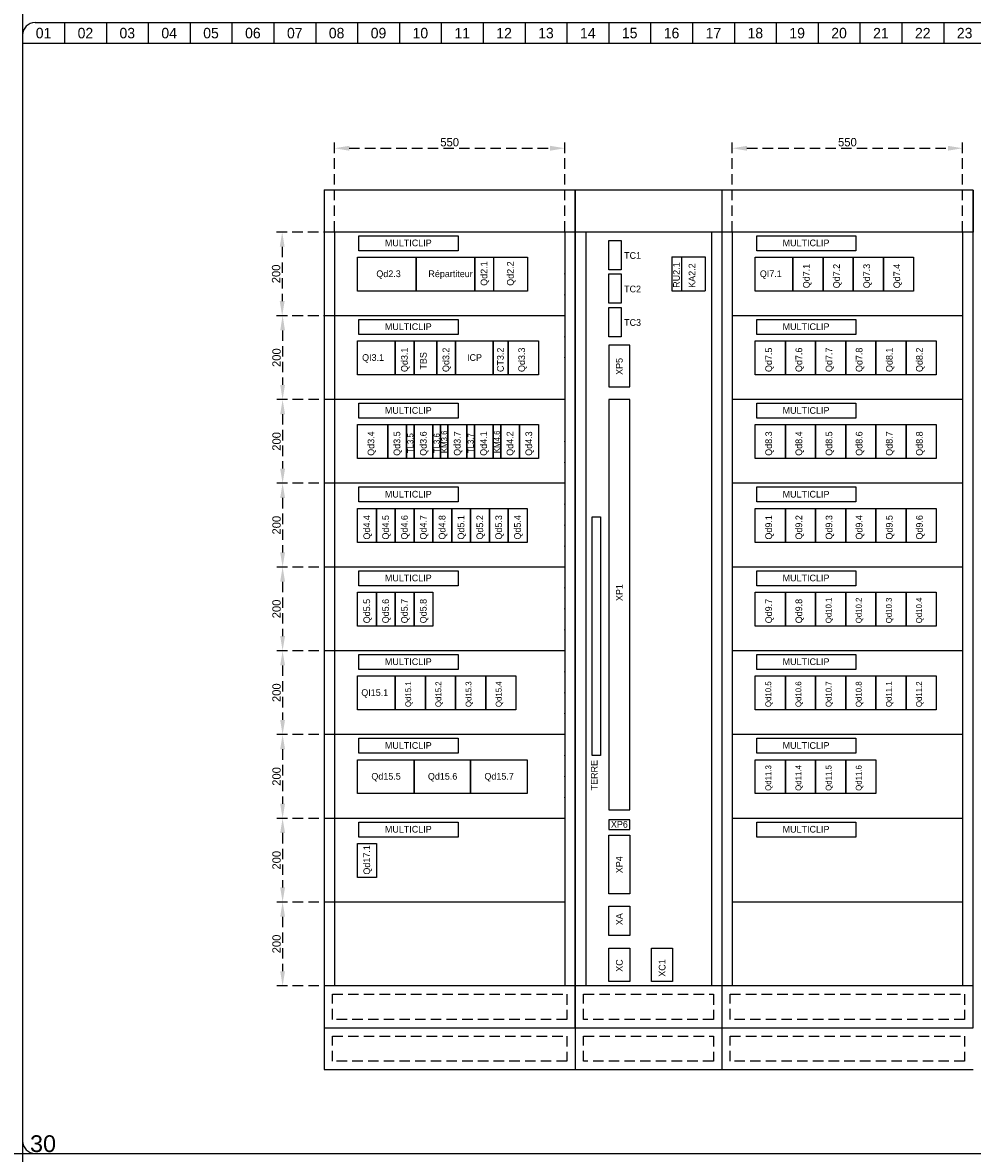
# Model space of a CAD drawing. Header units: millimetres. Extents: x 0 to 4898, y -1200 to 270.
# Tile 1 of 34: x 0 to 227, y -1200 to -930. Entities that reach past the tile are written whole.
import ezdxf
from ezdxf.enums import TextEntityAlignment as Align

# ---------------------------------------------------------------- set-up
doc = ezdxf.new("R2010")
doc.units = ezdxf.units.MM
doc.header["$LTSCALE"] = 25
doc.linetypes.add('CONTINU', pattern=[0])
doc.linetypes.add('DISCONTINU', pattern=[0.15, 0.1, -0.05])
doc.layers.get('Defpoints').update_dxf_attribs({"linetype": 'CONTINUOUS'})
for name, color, linetype in [('TEXTE', 92, 'CONTINU'), ('TRAIFIN', 1, 'CONTINU'), ('TRAIGROS', 40, 'CONTINU')]:
    doc.layers.add(name, color=color, linetype=linetype)
doc.styles.add('ROMANC', font='romanc')
doc.styles.add('T1', font='arial.ttf')
doc.dimstyles.get("Standard").update_dxf_attribs({"dimtxt": 0.18, "dimasz": 0.18, "dimexe": 0.18, "dimexo": 0.0625, "dimgap": 0.09, "dimtad": 0, "dimtih": 1, "dimtoh": 1, "dimdec": 4, "dimzin": 0, "dimdsep": 46, "dimtxsty": 'Standard', "dimcen": 0.09, "dimadec": 0, "dimazin": 0, "dimtfac": 1, "dimtdec": 4, "dimtofl": 0, "dimtmove": 0, "dimatfit": 3, "dimfxl": 1, "dimtolj": 1, "dimtzin": 0, "dimarcsym": 0})

# ---------------------------------------------------------------- blocks, each defined once
blk = doc.blocks.new('FDP-DIV-CHU')
at = {"layer": 'TRAIFIN', "color": 7}
for p, q in [((10, 270), (10, 265)), ((20, 270), (20, 265)), ((30, 270), (30, 265)), ((40, 270), (40, 265)), ((50, 270), (50, 265)), ((60, 270), (60, 265)), ((70, 270), (70, 265)), ((80, 270), (80, 265)), ((90, 270), (90, 265)), ((100, 270), (100, 265)), ((110, 270), (110, 265)), ((120, 270), (120, 265)), ((130, 270), (130, 265)), ((140, 270), (140, 265)), ((150, 270), (150, 265)), ((160, 270), (160, 265)), ((170, 270), (170, 265)), ((180, 270), (180, 265)), ((190, 270), (190, 265)), ((200, 270), (200, 265)), ((210, 270), (210, 265)), ((220, 270), (220, 265))]:
    blk.add_line(p, q, dxfattribs=at)
at = {"layer": 'TRAIGROS', "color": 7}
for p, q in [((3, 270), (394.5, 270)), ((0, 267), (0, 265)), ((397.5, 265), (0, 265)), ((397.5, 265), (0, 265)), ((0, 265), (0, 3)), ((3, 0), (394.5, 0))]:
    blk.add_line(p, q, dxfattribs=at)
for centre, start, end in [((3, 267), 90, 180), ((3, 3), 180, 270)]:
    blk.add_arc(centre, 3, start, end, dxfattribs=at)
at = {"layer": 'TEXTE', "color": 7}
for s, p in [('01', (5, 267.5)), ('02', (15, 267.5)), ('03', (25, 267.5)), ('04', (35, 267.5)), ('05', (45, 267.5)), ('06', (55, 267.5)), ('07', (65, 267.5)), ('08', (75, 267.5)), ('09', (85, 267.5)), ('10', (95, 267.5)), ('11', (105, 267.5)), ('12', (115, 267.5)), ('13', (125, 267.5)), ('14', (135, 267.5)), ('15', (145, 267.5)), ('16', (155, 267.5)), ('17', (165, 267.5)), ('18', (175, 267.5)), ('19', (185, 267.5)), ('20', (195, 267.5)), ('21', (205, 267.5)), ('22', (215, 267.5)), ('23', (225, 267.5))]:
    blk.add_text(s, height=2.5, dxfattribs=at).set_placement(p, align=Align.MIDDLE)
at = {"layer": 'TEXTE', "style": 'ROMANC'}
for tag, height, p in [('FOLIO_SUIVANT', 2, (395.9, 259.04)), ('INDICE', 2, (395.79, 245.35)), ('FOLIO', 2, (395.79, 231.76)), ('NUMERO', 5, (395.79, 206.79))]:
    blk.add_attdef(tag, text='', height=height, rotation=90, dxfattribs=at).set_placement(p, align=Align.CENTER)
blk.add_attdef('INTITULE_DU_PLAN', text='', height=2, rotation=90, dxfattribs=at).set_placement((385, 220), align=Align.MIDDLE)
for tag, p in [('DESSINATEUR', (386.53, 97.95)), ('DATE', (386.51, 72.76))]:
    blk.add_attdef(tag, p, '', height=2, rotation=90, dxfattribs=at)
blk = doc.blocks.new('*D96')
at = {"layer": 'Defpoints', "color": 0, "linetype": 'DISCONTINU', "transparency": 16777216}
for p in [(74.5, -980), (62, -1000), (74.5, -1000)]:
    blk.add_point(p, dxfattribs=at)
at = {"layer": 'TEXTE', "color": 7, "linetype": 'DISCONTINU', "lineweight": -2, "transparency": 16777216}
for p, q in [((74.4, -980), (60.2, -980)), ((62, -983.5), (62, -996.5)), ((74.4, -1000), (60.2, -1000))]:
    blk.add_line(p, q, dxfattribs=at)
at = {"layer": 'TEXTE', "color": 7, "linetype": 'DISCONTINU', "transparency": 16777216}
for points in [[(61.42, -983.5), (62.58, -983.5), (62, -980)], [(61.42, -996.5), (62.58, -996.5), (62, -1000)]]:
    blk.add_solid(points, dxfattribs=at)
at = {"layer": 'TEXTE', "linetype": 'DISCONTINU', "transparency": 16777216, "insert": (60.56, -990), "char_height": 2, "attachment_point": 5, "rotation": 90}
blk.add_mtext('\\A1;200', dxfattribs=at)
blk = doc.blocks.new('*D97')
at = {"layer": 'Defpoints', "color": 0, "linetype": 'DISCONTINU', "transparency": 16777216}
for p in [(74.6, -1000), (62.1, -1020), (74.6, -1020)]:
    blk.add_point(p, dxfattribs=at)
at = {"layer": 'TEXTE', "color": 7, "linetype": 'DISCONTINU', "lineweight": -2, "transparency": 16777216}
for p, q in [((74.5, -1000), (60.3, -1000)), ((62.1, -1003.5), (62.1, -1016.5)), ((74.5, -1020), (60.3, -1020))]:
    blk.add_line(p, q, dxfattribs=at)
at = {"layer": 'TEXTE', "color": 7, "linetype": 'DISCONTINU', "transparency": 16777216}
for points in [[(61.52, -1003.5), (62.68, -1003.5), (62.1, -1000)], [(61.52, -1016.5), (62.68, -1016.5), (62.1, -1020)]]:
    blk.add_solid(points, dxfattribs=at)
at = {"layer": 'TEXTE', "linetype": 'DISCONTINU', "transparency": 16777216, "insert": (60.66, -1010), "char_height": 2, "attachment_point": 5, "rotation": 90}
blk.add_mtext('\\A1;200', dxfattribs=at)
blk = doc.blocks.new('*D98')
at = {"layer": 'Defpoints', "color": 0, "linetype": 'DISCONTINU', "transparency": 16777216}
for p in [(74.6, -1020), (62.1, -1040), (74.6, -1040)]:
    blk.add_point(p, dxfattribs=at)
at = {"layer": 'TEXTE', "color": 7, "linetype": 'DISCONTINU', "lineweight": -2, "transparency": 16777216}
for p, q in [((74.5, -1020), (60.3, -1020)), ((62.1, -1023.5), (62.1, -1036.5)), ((74.5, -1040), (60.3, -1040))]:
    blk.add_line(p, q, dxfattribs=at)
at = {"layer": 'TEXTE', "color": 7, "linetype": 'DISCONTINU', "transparency": 16777216}
for points in [[(61.52, -1023.5), (62.68, -1023.5), (62.1, -1020)], [(61.52, -1036.5), (62.68, -1036.5), (62.1, -1040)]]:
    blk.add_solid(points, dxfattribs=at)
at = {"layer": 'TEXTE', "linetype": 'DISCONTINU', "transparency": 16777216, "insert": (60.66, -1030), "char_height": 2, "attachment_point": 5, "rotation": 90}
blk.add_mtext('\\A1;200', dxfattribs=at)
blk = doc.blocks.new('*D99')
at = {"layer": 'Defpoints', "color": 0, "linetype": 'DISCONTINU', "transparency": 16777216}
for p in [(74.6, -1040), (62.1, -1060), (74.6, -1060)]:
    blk.add_point(p, dxfattribs=at)
at = {"layer": 'TEXTE', "color": 7, "linetype": 'DISCONTINU', "lineweight": -2, "transparency": 16777216}
for p, q in [((74.5, -1040), (60.3, -1040)), ((62.1, -1043.5), (62.1, -1056.5)), ((74.5, -1060), (60.3, -1060))]:
    blk.add_line(p, q, dxfattribs=at)
at = {"layer": 'TEXTE', "color": 7, "linetype": 'DISCONTINU', "transparency": 16777216}
for points in [[(61.52, -1043.5), (62.68, -1043.5), (62.1, -1040)], [(61.52, -1056.5), (62.68, -1056.5), (62.1, -1060)]]:
    blk.add_solid(points, dxfattribs=at)
at = {"layer": 'TEXTE', "linetype": 'DISCONTINU', "transparency": 16777216, "insert": (60.66, -1050), "char_height": 2, "attachment_point": 5, "rotation": 90}
blk.add_mtext('\\A1;200', dxfattribs=at)
blk = doc.blocks.new('*D100')
at = {"layer": 'Defpoints', "color": 0, "linetype": 'DISCONTINU', "transparency": 16777216}
for p in [(74.6, -1060), (62.1, -1080), (74.6, -1080)]:
    blk.add_point(p, dxfattribs=at)
at = {"layer": 'TEXTE', "color": 7, "linetype": 'DISCONTINU', "lineweight": -2, "transparency": 16777216}
for p, q in [((74.5, -1060), (60.3, -1060)), ((62.1, -1063.5), (62.1, -1076.5)), ((74.5, -1080), (60.3, -1080))]:
    blk.add_line(p, q, dxfattribs=at)
at = {"layer": 'TEXTE', "color": 7, "linetype": 'DISCONTINU', "transparency": 16777216}
for points in [[(61.52, -1063.5), (62.68, -1063.5), (62.1, -1060)], [(61.52, -1076.5), (62.68, -1076.5), (62.1, -1080)]]:
    blk.add_solid(points, dxfattribs=at)
at = {"layer": 'TEXTE', "linetype": 'DISCONTINU', "transparency": 16777216, "insert": (60.66, -1070), "char_height": 2, "attachment_point": 5, "rotation": 90}
blk.add_mtext('\\A1;200', dxfattribs=at)
blk = doc.blocks.new('*D101')
at = {"layer": 'Defpoints', "color": 0, "linetype": 'DISCONTINU', "transparency": 16777216}
for p in [(74.6, -1080), (62.1, -1100), (74.6, -1100)]:
    blk.add_point(p, dxfattribs=at)
at = {"layer": 'TEXTE', "color": 7, "linetype": 'DISCONTINU', "lineweight": -2, "transparency": 16777216}
for p, q in [((74.5, -1080), (60.3, -1080)), ((62.1, -1083.5), (62.1, -1096.5)), ((74.5, -1100), (60.3, -1100))]:
    blk.add_line(p, q, dxfattribs=at)
at = {"layer": 'TEXTE', "color": 7, "linetype": 'DISCONTINU', "transparency": 16777216}
for points in [[(61.52, -1083.5), (62.68, -1083.5), (62.1, -1080)], [(61.52, -1096.5), (62.68, -1096.5), (62.1, -1100)]]:
    blk.add_solid(points, dxfattribs=at)
at = {"layer": 'TEXTE', "linetype": 'DISCONTINU', "transparency": 16777216, "insert": (60.66, -1090), "char_height": 2, "attachment_point": 5, "rotation": 90}
blk.add_mtext('\\A1;200', dxfattribs=at)
blk = doc.blocks.new('*D102')
at = {"layer": 'Defpoints', "color": 0, "linetype": 'DISCONTINU', "transparency": 16777216}
for p in [(74.6, -1100), (62.1, -1120), (74.6, -1120)]:
    blk.add_point(p, dxfattribs=at)
at = {"layer": 'TEXTE', "color": 7, "linetype": 'DISCONTINU', "lineweight": -2, "transparency": 16777216}
for p, q in [((74.5, -1100), (60.3, -1100)), ((62.1, -1103.5), (62.1, -1116.5)), ((74.5, -1120), (60.3, -1120))]:
    blk.add_line(p, q, dxfattribs=at)
at = {"layer": 'TEXTE', "color": 7, "linetype": 'DISCONTINU', "transparency": 16777216}
for points in [[(61.52, -1103.5), (62.68, -1103.5), (62.1, -1100)], [(61.52, -1116.5), (62.68, -1116.5), (62.1, -1120)]]:
    blk.add_solid(points, dxfattribs=at)
at = {"layer": 'TEXTE', "linetype": 'DISCONTINU', "transparency": 16777216, "insert": (60.66, -1110), "char_height": 2, "attachment_point": 5, "rotation": 90}
blk.add_mtext('\\A1;200', dxfattribs=at)
blk = doc.blocks.new('*D103')
at = {"layer": 'Defpoints', "color": 0, "linetype": 'DISCONTINU', "transparency": 16777216}
for p in [(74.6, -1120), (62.1, -1140), (74.6, -1140)]:
    blk.add_point(p, dxfattribs=at)
at = {"layer": 'TEXTE', "color": 7, "linetype": 'DISCONTINU', "lineweight": -2, "transparency": 16777216}
for p, q in [((74.5, -1120), (60.3, -1120)), ((62.1, -1123.5), (62.1, -1136.5)), ((74.5, -1140), (60.3, -1140))]:
    blk.add_line(p, q, dxfattribs=at)
at = {"layer": 'TEXTE', "color": 7, "linetype": 'DISCONTINU', "transparency": 16777216}
for points in [[(61.52, -1123.5), (62.68, -1123.5), (62.1, -1120)], [(61.52, -1136.5), (62.68, -1136.5), (62.1, -1140)]]:
    blk.add_solid(points, dxfattribs=at)
at = {"layer": 'TEXTE', "linetype": 'DISCONTINU', "transparency": 16777216, "insert": (60.66, -1130), "char_height": 2, "attachment_point": 5, "rotation": 90}
blk.add_mtext('\\A1;200', dxfattribs=at)
blk = doc.blocks.new('*D104')
at = {"layer": 'Defpoints', "color": 0, "linetype": 'DISCONTINU', "transparency": 16777216}
for p in [(74.6, -1140), (62.1, -1160), (74.6, -1160)]:
    blk.add_point(p, dxfattribs=at)
at = {"layer": 'TEXTE', "color": 7, "linetype": 'DISCONTINU', "lineweight": -2, "transparency": 16777216}
for p, q in [((74.5, -1140), (60.3, -1140)), ((62.1, -1143.5), (62.1, -1156.5)), ((74.5, -1160), (60.3, -1160))]:
    blk.add_line(p, q, dxfattribs=at)
at = {"layer": 'TEXTE', "color": 7, "linetype": 'DISCONTINU', "transparency": 16777216}
for points in [[(61.52, -1143.5), (62.68, -1143.5), (62.1, -1140)], [(61.52, -1156.5), (62.68, -1156.5), (62.1, -1160)]]:
    blk.add_solid(points, dxfattribs=at)
at = {"layer": 'TEXTE', "linetype": 'DISCONTINU', "transparency": 16777216, "insert": (60.66, -1150), "char_height": 2, "attachment_point": 5, "rotation": 90}
blk.add_mtext('\\A1;200', dxfattribs=at)
blk = doc.blocks.new('*D105')
at = {"layer": 'Defpoints', "color": 0, "linetype": 'DISCONTINU', "transparency": 16777216}
for p in [(224.5, -960), (169.5, -980), (224.5, -980)]:
    blk.add_point(p, dxfattribs=at)
at = {"layer": 'TEXTE', "color": 7, "linetype": 'DISCONTINU', "lineweight": -2, "transparency": 16777216}
for p, q in [((169.5, -979.9), (169.5, -958.2)), ((224.5, -979.9), (224.5, -958.2)), ((173, -960), (221, -960))]:
    blk.add_line(p, q, dxfattribs=at)
at = {"layer": 'TEXTE', "color": 7, "linetype": 'DISCONTINU', "transparency": 16777216}
for points in [[(173, -959.42), (173, -960.58), (169.5, -960)], [(221, -959.42), (221, -960.58), (224.5, -960)]]:
    blk.add_solid(points, dxfattribs=at)
at = {"layer": 'TEXTE', "linetype": 'DISCONTINU', "transparency": 16777216, "insert": (197, -958.56), "char_height": 2, "attachment_point": 5}
blk.add_mtext('\\A1;550', dxfattribs=at)
blk = doc.blocks.new('*D107')
at = {"layer": 'Defpoints', "color": 0, "linetype": 'DISCONTINU', "transparency": 16777216}
for p in [(129.5, -960), (74.5, -980), (129.5, -980)]:
    blk.add_point(p, dxfattribs=at)
at = {"layer": 'TEXTE', "color": 7, "linetype": 'DISCONTINU', "lineweight": -2, "transparency": 16777216}
for p, q in [((74.5, -979.9), (74.5, -958.2)), ((129.5, -979.9), (129.5, -958.2)), ((78, -960), (126, -960))]:
    blk.add_line(p, q, dxfattribs=at)
at = {"layer": 'TEXTE', "color": 7, "linetype": 'DISCONTINU', "transparency": 16777216}
for points in [[(78, -959.42), (78, -960.58), (74.5, -960)], [(126, -959.42), (126, -960.58), (129.5, -960)]]:
    blk.add_solid(points, dxfattribs=at)
at = {"layer": 'TEXTE', "linetype": 'DISCONTINU', "transparency": 16777216, "insert": (102, -958.56), "char_height": 2, "attachment_point": 5}
blk.add_mtext('\\A1;550', dxfattribs=at)

msp = doc.modelspace()

# ---------------------------------------------------------------- linework, layer by layer
at = {"layer": 'Defpoints', "ltscale": 0.25}
for p, direction in [((0, 0), (0, -1)), ((0, -1200), (1, 0))]:
    msp.add_xline(p, direction, dxfattribs=at)
at = {"layer": 'TRAIFIN'}
for p, q in [((132, -970), (72, -970)), ((132, -1170), (132, -970)), ((155.1, -985.95), (155.1, -994.05)), ((72, -1170), (132, -1170)), ((72, -1170), (72, -1180)), ((132, -1170), (132, -1180)), ((167, -1170), (167, -1180)), ((72, -1180), (132, -1180)), ((132, -1180), (167, -1180)), ((167, -1180), (227, -1180))]:
    msp.add_line(p, q, dxfattribs=at)
for points in [[(72, -969.9), (72, -1170)], [(132, -970), (132, -980), (72, -980)], [(227, -970), (227, -980), (132, -980)], [(227, -1170), (227, -970), (132, -970), (132, -1170), (227, -1170)], [(167, -970), (167, -1170)], [(74.5, -980), (74.5, -1160)], [(129.5, -980), (129.5, -1160)], [(134.5, -980), (134.5, -1160)], [(164.5, -980), (164.5, -1160)], [(169.5, -980), (169.5, -1160)], [(224.5, -980), (224.5, -1160)], [(80, -986), (94, -986), (94, -994.1), (80, -994.1), (80, -986)], [(94, -986), (108, -986), (108, -994.1), (94, -994.1), (94, -986)], [(108, -986), (112.5, -986), (112.5, -994.1), (108, -994.1), (108, -986)], [(112.5, -986), (120.6, -986), (120.6, -994.1), (112.5, -994.1)], [(155.1, -985.95), (157.35, -985.95), (157.35, -994.05)], [(157.35, -985.95), (163.05, -985.95), (163.05, -994.05)], [(175, -986), (184, -986), (184, -994.1), (175, -994.1), (175, -986)], [(184, -986), (191.2, -986), (191.2, -994.1), (184, -994.1), (184, -986)], [(191.2, -986), (198.4, -986), (198.4, -994.1), (191.2, -994.1), (191.2, -986)], [(198.4, -986), (205.6, -986), (205.6, -994.1), (198.4, -994.1), (198.4, -986)], [(205.6, -986), (212.8, -986), (212.8, -994.1), (205.6, -994.1), (205.6, -986)], [(74.5, -990), (74.5, -1015)], [(169.5, -990), (169.5, -1015)], [(155.1, -994.05), (163.05, -994.05)], [(129.5, -1000), (74.5, -1000)], [(224.5, -1000), (169.5, -1000)], [(80, -1006), (89, -1006), (89, -1014.1), (80, -1014.1), (80, -1006)], [(89, -1006), (93.5, -1006), (93.5, -1014.1), (89, -1014.1), (89, -1006)], [(93.5, -1006), (98.9, -1006), (98.9, -1014.1), (93.5, -1014.1), (93.5, -1006)], [(98.9, -1006), (103.4, -1006), (103.4, -1014.1), (98.9, -1014.1), (98.9, -1006)], [(103.4, -1006), (112.4, -1006), (112.4, -1014.1), (103.4, -1014.1), (103.4, -1006)], [(112.4, -1006), (116, -1006), (116, -1014.1), (112.4, -1014.1), (112.4, -1006)], [(116, -1006), (123.2, -1006), (123.2, -1014.1), (116, -1014.1), (116, -1006)], [(175, -1006), (182.2, -1006), (182.2, -1014.1), (175, -1014.1), (175, -1006)], [(182.2, -1006), (189.4, -1006), (189.4, -1014.1), (182.2, -1014.1), (182.2, -1006)], [(189.4, -1006), (196.6, -1006), (196.6, -1014.1), (189.4, -1014.1), (189.4, -1006)], [(196.6, -1006), (203.8, -1006), (203.8, -1014.1), (196.6, -1014.1), (196.6, -1006)], [(203.8, -1006), (211, -1006), (211, -1014.1), (203.8, -1014.1), (203.8, -1006)], [(211, -1006), (218.2, -1006), (218.2, -1014.1), (211, -1014.1), (211, -1006)], [(129.5, -1020), (74.5, -1020)], [(224.5, -1020), (169.5, -1020)], [(80, -1026), (87.2, -1026), (87.2, -1034.1), (80, -1034.1), (80, -1026)], [(87.2, -1026), (91.7, -1026), (91.7, -1034.1), (87.2, -1034.1), (87.2, -1026)], [(93.5, -1026), (98, -1026), (98, -1034.1), (93.5, -1034.1), (93.5, -1026)], [(101.6, -1026), (106.1, -1026), (106.1, -1034.1), (101.6, -1034.1), (101.6, -1026)], [(107.9, -1026), (112.4, -1026), (112.4, -1034.1), (107.9, -1034.1), (107.9, -1026)], [(114.2, -1026), (118.7, -1026), (118.7, -1034.1), (114.2, -1034.1), (114.2, -1026)], [(118.7, -1026), (123.2, -1026), (123.2, -1034.1), (118.7, -1034.1), (118.7, -1026)], [(175, -1026), (182.2, -1026), (182.2, -1034.1), (175, -1034.1), (175, -1026)], [(182.2, -1026), (189.4, -1026), (189.4, -1034.1), (182.2, -1034.1), (182.2, -1026)], [(189.4, -1026), (196.6, -1026), (196.6, -1034.1), (189.4, -1034.1), (189.4, -1026)], [(196.6, -1026), (203.8, -1026), (203.8, -1034.1), (196.6, -1034.1), (196.6, -1026)], [(203.8, -1026), (211, -1026), (211, -1034.1), (203.8, -1034.1), (203.8, -1026)], [(211, -1026), (218.2, -1026), (218.2, -1034.1), (211, -1034.1), (211, -1026)], [(129.5, -1040), (74.5, -1040)], [(224.5, -1040), (169.5, -1040)], [(80, -1046), (84.5, -1046), (84.5, -1054.1), (80, -1054.1), (80, -1046)], [(84.5, -1046), (89, -1046), (89, -1054.1), (84.5, -1054.1), (84.5, -1046)], [(89, -1046), (93.5, -1046), (93.5, -1054.1), (89, -1054.1), (89, -1046)], [(93.5, -1046), (98, -1046), (98, -1054.1), (93.5, -1054.1), (93.5, -1046)], [(98, -1046), (102.5, -1046), (102.5, -1054.1), (98, -1054.1), (98, -1046)], [(102.5, -1046), (107, -1046), (107, -1054.1), (102.5, -1054.1), (102.5, -1046)], [(107, -1046), (111.5, -1046), (111.5, -1054.1), (107, -1054.1), (107, -1046)], [(111.5, -1046), (116, -1046), (116, -1054.1), (111.5, -1054.1), (111.5, -1046)], [(116, -1046), (120.5, -1046), (120.5, -1054.1), (116, -1054.1), (116, -1046)], [(175, -1046), (182.2, -1046), (182.2, -1054.1), (175, -1054.1), (175, -1046)], [(182.2, -1046), (189.4, -1046), (189.4, -1054.1), (182.2, -1054.1), (182.2, -1046)], [(189.4, -1046), (196.6, -1046), (196.6, -1054.1), (189.4, -1054.1), (189.4, -1046)], [(196.6, -1046), (203.8, -1046), (203.8, -1054.1), (196.6, -1054.1), (196.6, -1046)], [(203.8, -1046), (211, -1046), (211, -1054.1), (203.8, -1054.1), (203.8, -1046)], [(211, -1046), (218.2, -1046), (218.2, -1054.1), (211, -1054.1), (211, -1046)], [(74.5, -1050), (74.5, -1070)], [(169.5, -1050), (169.5, -1070)], [(129.5, -1060), (74.5, -1060)], [(224.5, -1060), (169.5, -1060)], [(80, -1066), (84.5, -1066), (84.5, -1074.1), (80, -1074.1), (80, -1066)], [(84.5, -1066), (89, -1066), (89, -1074.1), (84.5, -1074.1), (84.5, -1066)], [(89, -1066), (93.5, -1066), (93.5, -1074.1), (89, -1074.1), (89, -1066)], [(93.5, -1066), (98, -1066), (98, -1074.1), (93.5, -1074.1), (93.5, -1066)], [(175, -1066), (182.2, -1066), (182.2, -1074.1), (175, -1074.1), (175, -1066)], [(182.2, -1066), (189.4, -1066), (189.4, -1074.1), (182.2, -1074.1), (182.2, -1066)], [(189.4, -1066), (196.6, -1066), (196.6, -1074.1), (189.4, -1074.1), (189.4, -1066)], [(196.6, -1066), (203.8, -1066), (203.8, -1074.1), (196.6, -1074.1), (196.6, -1066)], [(203.8, -1066), (211, -1066), (211, -1074.1), (203.8, -1074.1), (203.8, -1066)], [(211, -1066), (218.2, -1066), (218.2, -1074.1), (211, -1074.1), (211, -1066)], [(74.5, -1070), (74.5, -1085)], [(169.5, -1070), (169.5, -1085)], [(129.5, -1075), (129.5, -1095)], [(129.5, -1080), (74.5, -1080)], [(224.5, -1080), (169.5, -1080)], [(80, -1086), (89, -1086), (89, -1094.1), (80, -1094.1), (80, -1086)], [(89, -1086), (96.2, -1086), (96.2, -1094.1), (89, -1094.1), (89, -1086)], [(96.2, -1086), (103.4, -1086), (103.4, -1094.1), (96.2, -1094.1), (96.2, -1086)], [(103.4, -1086), (110.6, -1086), (110.6, -1094.1), (103.4, -1094.1), (103.4, -1086)], [(110.6, -1086), (117.8, -1086), (117.8, -1094.1), (110.6, -1094.1), (110.6, -1086)], [(175, -1086), (182.2, -1086), (182.2, -1094.1), (175, -1094.1), (175, -1086)], [(182.2, -1086), (189.4, -1086), (189.4, -1094.1), (182.2, -1094.1), (182.2, -1086)], [(189.4, -1086), (196.6, -1086), (196.6, -1094.1), (189.4, -1094.1), (189.4, -1086)], [(196.6, -1086), (203.8, -1086), (203.8, -1094.1), (196.6, -1094.1), (196.6, -1086)], [(203.8, -1086), (211, -1086), (211, -1094.1), (203.8, -1094.1), (203.8, -1086)], [(211, -1086), (218.2, -1086), (218.2, -1094.1), (211, -1094.1), (211, -1086)], [(129.5, -1100), (74.5, -1100)], [(224.5, -1100), (169.5, -1100)], [(80, -1106), (93.5, -1106), (93.5, -1114.1), (80, -1114.1), (80, -1106)], [(93.5, -1106), (107, -1106), (107, -1114.1), (93.5, -1114.1), (93.5, -1106)], [(107, -1106), (120.5, -1106), (120.5, -1114.1), (107, -1114.1), (107, -1106)], [(175, -1106), (182.2, -1106), (182.2, -1114.1), (175, -1114.1), (175, -1106)], [(182.2, -1106), (189.4, -1106), (189.4, -1114.1), (182.2, -1114.1), (182.2, -1106)], [(189.4, -1106), (196.6, -1106), (196.6, -1114.1), (189.4, -1114.1), (189.4, -1106)], [(196.6, -1106), (203.8, -1106), (203.8, -1114.1), (196.6, -1114.1), (196.6, -1106)], [(129.5, -1120), (74.5, -1120)], [(224.5, -1120), (169.5, -1120)], [(74.5, -1125), (74.5, -1140)], [(169.5, -1125), (169.5, -1140)], [(80, -1126), (84.5, -1126), (84.5, -1134.1), (80, -1134.1), (80, -1126)], [(129.5, -1140), (74.5, -1140)], [(224.5, -1140), (169.5, -1140)], [(132, -1170), (132, -1160), (72, -1160)], [(227, -1170), (227, -1160), (132, -1160)]]:
    msp.add_lwpolyline(points, dxfattribs=at)
for points in [[(80.33, -980.88), (104, -980.88), (104, -984.46), (80.33, -984.46), (80.33, -980.88)], [(140, -982), (143, -982), (143, -989), (140, -989)], [(175.33, -980.88), (199, -980.88), (199, -984.46), (175.33, -984.46), (175.33, -980.88)], [(140, -990), (143, -990), (143, -997), (140, -997)], [(140, -998), (143, -998), (143, -1005), (140, -1005)], [(80.33, -1000.88), (104, -1000.88), (104, -1004.46), (80.33, -1004.46), (80.33, -1000.88)], [(175.33, -1000.88), (199, -1000.88), (199, -1004.46), (175.33, -1004.46), (175.33, -1000.88)], [(140, -1017), (145, -1017), (145, -1007), (140, -1007)], [(140, -1118), (145, -1118), (145, -1020), (140, -1020)], [(80.33, -1020.88), (104, -1020.88), (104, -1024.46), (80.33, -1024.46), (80.33, -1020.88)], [(175.33, -1020.88), (199, -1020.88), (199, -1024.46), (175.33, -1024.46), (175.33, -1020.88)], [(91.7, -1026), (93.5, -1026), (93.5, -1034.1), (91.7, -1034.1)], [(98, -1026), (99.8, -1026), (99.8, -1034.1), (98, -1034.1)], [(99.8, -1026), (101.6, -1026), (101.6, -1034.1), (99.8, -1034.1)], [(106.1, -1026), (107.9, -1026), (107.9, -1034.1), (106.1, -1034.1)], [(112.4, -1026), (114.2, -1026), (114.2, -1034.1), (112.4, -1034.1)], [(80.33, -1040.88), (104, -1040.88), (104, -1044.46), (80.33, -1044.46), (80.33, -1040.88)], [(175.33, -1040.88), (199, -1040.88), (199, -1044.46), (175.33, -1044.46), (175.33, -1040.88)], [(136, -1048), (138, -1048), (138, -1105), (136, -1105)], [(80.33, -1060.88), (104, -1060.88), (104, -1064.46), (80.33, -1064.46), (80.33, -1060.88)], [(175.33, -1060.88), (199, -1060.88), (199, -1064.46), (175.33, -1064.46), (175.33, -1060.88)], [(80.33, -1080.88), (104, -1080.88), (104, -1084.46), (80.33, -1084.46), (80.33, -1080.88)], [(175.33, -1080.88), (199, -1080.88), (199, -1084.46), (175.33, -1084.46), (175.33, -1080.88)], [(80.33, -1100.88), (104, -1100.88), (104, -1104.46), (80.33, -1104.46), (80.33, -1100.88)], [(175.33, -1100.88), (199, -1100.88), (199, -1104.46), (175.33, -1104.46), (175.33, -1100.88)], [(140, -1122.67), (145, -1122.67), (145, -1120.34), (140, -1120.34)], [(80.33, -1120.88), (104, -1120.88), (104, -1124.46), (80.33, -1124.46), (80.33, -1120.88)], [(175.33, -1120.88), (199, -1120.88), (199, -1124.46), (175.33, -1124.46), (175.33, -1120.88)], [(140, -1123.99), (145, -1123.99), (145, -1137.99), (140, -1137.99)], [(140, -1140.99), (145, -1140.99), (145, -1147.99), (140, -1147.99)], [(140, -1150.99), (145, -1150.99), (145, -1158.99), (140, -1158.99)], [(150.22, -1150.99), (155.22, -1150.99), (155.22, -1158.99), (150.22, -1158.99)]]:
    msp.add_lwpolyline(points, close=True, dxfattribs=at)
at = {"layer": 'TRAIFIN', "linetype": 'DISCONTINU'}
for points in [[(74, -1162), (130, -1162), (130, -1168), (74, -1168)], [(134, -1162), (165, -1162), (165, -1168), (134, -1168)], [(169, -1162), (225, -1162), (225, -1168), (169, -1168)], [(74, -1172), (130, -1172), (130, -1178), (74, -1178)], [(134, -1172), (165, -1172), (165, -1178), (134, -1178)], [(169, -1172), (225, -1172), (225, -1178), (169, -1178)]]:
    msp.add_lwpolyline(points, close=True, dxfattribs=at)
at = {"layer": 'TRAIFIN'}
for p in [(129.5, -990), (129.5, -995), (129.5, -1000), (129.5, -1005), (129.5, -1010), (129.5, -1020), (129.5, -1030), (129.5, -1035), (129.5, -1040), (129.5, -1045), (129.5, -1050), (129.5, -1055), (129.5, -1060), (129.5, -1065), (129.5, -1070), (129.5, -1075), (129.5, -1080), (129.5, -1085), (129.5, -1090), (129.5, -1095), (129.5, -1100), (129.5, -1105), (129.5, -1110), (129.5, -1115)]:
    msp.add_point(p, dxfattribs=at)

# ---------------------------------------------------------------- block references
at = {"layer": 'TEXTE'}
msp.add_blockref('FDP-DIV-CHU', (0, -1200), dxfattribs=at)

# ---------------------------------------------------------------- texts
at = {"layer": 'Defpoints', "ltscale": 0.25, "insert": (1.77, -1195.68), "char_height": 4, "attachment_point": 1, "style": 'T1'}
msp.add_mtext_dynamic_manual_height_columns('30', width=90.3923, gutter_width=20, heights=[0], dxfattribs=at)
at = {"layer": 'TRAIFIN', "color": 3, "char_height": 1.6, "width": 11.9865, "attachment_point": 3}
for s, insert in [('MULTICLIP', (97.71, -981.8)), ('MULTICLIP', (192.71, -981.8)), ('TC1', (147.71, -984.8)), ('Qd2.3', (90.32, -989.17)), ('Répartiteur', (107.51, -989.17)), ('QI7.1', (181.32, -989.17)), ('TC2', (147.71, -992.8)), ('TC3', (147.71, -1000.8)), ('MULTICLIP', (97.71, -1001.8)), ('MULTICLIP', (192.71, -1001.8)), ('QI3.1', (86.32, -1009.17)), ('ICP', (109.72, -1009.17)), ('MULTICLIP', (97.71, -1021.8)), ('MULTICLIP', (192.71, -1021.8)), ('MULTICLIP', (97.71, -1041.8)), ('MULTICLIP', (192.71, -1041.8)), ('MULTICLIP', (97.71, -1061.8)), ('MULTICLIP', (192.71, -1061.8)), ('MULTICLIP', (97.71, -1081.8)), ('MULTICLIP', (192.71, -1081.8)), ('QI15.1', (87.32, -1089.17)), ('MULTICLIP', (97.71, -1101.8)), ('MULTICLIP', (192.71, -1101.8)), ('Qd15.5', (90.32, -1109.17)), ('Qd15.6', (103.82, -1109.17)), ('Qd15.7', (117.32, -1109.17)), ('MULTICLIP', (97.71, -1121.8)), ('XP6', (144.56, -1120.63)), ('MULTICLIP', (192.71, -1121.8))]:
    msp.add_mtext(s, dxfattribs=dict(at, insert=insert))
at = {"layer": 'TRAIFIN', "color": 3, "width": 11.9865, "rotation": 90}
for s, insert, char_height, attachment_point in [('Qd2.1', (109.4, -992.84), 1.6, 1), ('Qd2.2', (115.7, -992.84), 1.6, 1), ('RU2.1', (155.37, -993.31), 1.6, 1), ('KA2.2', (159.07, -993.31), 1.6, 1), ('Qd7.1', (186.4, -993.43), 1.6, 1), ('Qd7.2', (193.6, -993.43), 1.6, 1), ('Qd7.3', (200.8, -993.43), 1.6, 1), ('Qd7.4', (208, -993.43), 1.6, 1), ('Qd3.1', (90.4, -1013.43), 1.6, 1), ('TBS', (94.9, -1012.84), 1.6, 1), ('Qd3.2', (100.3, -1013.43), 1.6, 1), ('CT3.2', (113.33, -1013.43), 1.6, 1), ('Qd3.3', (118.4, -1013.43), 1.6, 1), ('Qd7.5', (177.4, -1013.43), 1.6, 1), ('Qd7.6', (184.6, -1013.43), 1.6, 1), ('Qd7.7', (191.8, -1013.43), 1.6, 1), ('Qd7.8', (199, -1013.43), 1.6, 1), ('Qd8.1', (206.2, -1013.43), 1.6, 1), ('Qd8.2', (213.4, -1013.43), 1.6, 1), ('XP5', (141.72, -1010.07), 1.6, 3), ('Qd3.4', (82.4, -1033.43), 1.6, 1), ('Qd3.5', (88.6, -1033.43), 1.6, 1), ('TL3.5', (91.9, -1032.81), 1.4, 1), ('Qd3.6', (94.9, -1033.43), 1.6, 1), ('TL3.6', (98.2, -1032.81), 1.4, 1), ('KM3.6', (100, -1032.81), 1.4, 1), ('Qd3.7', (103, -1033.43), 1.6, 1), ('TL3.7', (106.3, -1032.81), 1.4, 1), ('Qd4.1', (109.3, -1033.43), 1.6, 1), ('KM4.6', (112.6, -1032.81), 1.4, 1), ('Qd4.2', (115.6, -1033.43), 1.6, 1), ('Qd4.3', (120.1, -1033.43), 1.6, 1), ('Qd8.3', (177.4, -1033.43), 1.6, 1), ('Qd8.4', (184.6, -1033.43), 1.6, 1), ('Qd8.5', (191.8, -1033.43), 1.6, 1), ('Qd8.6', (199, -1033.43), 1.6, 1), ('Qd8.7', (206.2, -1033.43), 1.6, 1), ('Qd8.8', (213.4, -1033.43), 1.6, 1), ('Qd4.4', (81.4, -1053.43), 1.6, 1), ('Qd4.5', (85.9, -1053.43), 1.6, 1), ('Qd4.6', (90.4, -1053.43), 1.6, 1), ('Qd4.7', (94.9, -1053.43), 1.6, 1), ('Qd4.8', (99.4, -1053.43), 1.6, 1), ('Qd5.1', (103.9, -1053.43), 1.6, 1), ('Qd5.2', (108.4, -1053.43), 1.6, 1), ('Qd5.3', (112.9, -1053.43), 1.6, 1), ('Qd5.4', (117.4, -1053.43), 1.6, 1), ('Qd9.1', (177.4, -1053.43), 1.6, 1), ('Qd9.2', (184.6, -1053.43), 1.6, 1), ('Qd9.3', (191.8, -1053.43), 1.6, 1), ('Qd9.4', (199, -1053.43), 1.6, 1), ('Qd9.5', (206.2, -1053.43), 1.6, 1), ('Qd9.6', (213.4, -1053.43), 1.6, 1), ('XP1', (141.72, -1064.07), 1.6, 3), ('Qd5.5', (81.4, -1073.43), 1.6, 1), ('Qd5.6', (85.9, -1073.43), 1.6, 1), ('Qd5.7', (90.4, -1073.43), 1.6, 1), ('Qd5.8', (94.9, -1073.43), 1.6, 1), ('Qd9.7', (177.4, -1073.43), 1.6, 1), ('Qd9.8', (184.6, -1073.43), 1.6, 1), ('Qd10.1', (191.8, -1073.43), 1.4, 1), ('Qd10.2', (199, -1073.43), 1.4, 1), ('Qd10.3', (206.2, -1073.43), 1.4, 1), ('Qd10.4', (213.4, -1073.43), 1.4, 1), ('Qd15.1', (91.4, -1093.43), 1.4, 1), ('Qd15.2', (98.6, -1093.43), 1.4, 1), ('Qd15.3', (105.8, -1093.43), 1.4, 1), ('Qd15.4', (113, -1093.43), 1.4, 1), ('Qd10.5', (177.4, -1093.43), 1.4, 1), ('Qd10.6', (184.6, -1093.43), 1.4, 1), ('Qd10.7', (191.8, -1093.43), 1.4, 1), ('Qd10.8', (199, -1093.43), 1.4, 1), ('Qd11.1', (206.2, -1093.43), 1.4, 1), ('Qd11.2', (213.4, -1093.43), 1.4, 1), ('TERRE', (135.72, -1106.07), 1.6, 3), ('Qd11.3', (177.4, -1113.43), 1.4, 1), ('Qd11.4', (184.6, -1113.43), 1.4, 1), ('Qd11.5', (191.8, -1113.43), 1.4, 1), ('Qd11.6', (199, -1113.43), 1.4, 1), ('Qd17.1', (81.4, -1133.43), 1.6, 1), ('XP4', (141.72, -1129.06), 1.6, 3), ('XA', (141.73, -1142.65), 1.6, 3), ('XC', (141.73, -1153.66), 1.6, 3), ('XC1', (151.95, -1153.66), 1.6, 3)]:
    msp.add_mtext(s, dxfattribs=dict(at, insert=insert, char_height=char_height, attachment_point=attachment_point))

# ---------------------------------------------------------------- dimensions: what is measured, and where the dimension line sits
at = {"layer": 'TEXTE', "linetype": 'DISCONTINU'}
for base, p1, p2, picture, middle in [((129.5, -960), (74.5, -980), (129.5, -980), '*D107', (102, -958.56)), ((224.5, -960), (169.5, -980), (224.5, -980), '*D105', (197, -958.56))]:
    dim = msp.add_linear_dim(base=base, p1=p1, p2=p2, dimstyle='Standard', override={"dimtxt": 2, "dimasz": 3.5, "dimexe": 1.8, "dimexo": 0.1, "dimgap": 0.44, "dimtad": 1, "dimtih": 0, "dimdec": 0, "dimlfac": 10, "dimcen": 1.5, "dimclrd": 7, "dimclre": 7, "dimclrt": 256, "dimtdec": 0, "dimtmove": 2, "dimtvp": 1}, dxfattribs=at)
    dim.commit()
    dim.dimension.update_dxf_attribs({"geometry": picture, "text_midpoint": middle})
for base, p1, p2, picture, middle in [((62, -1000), (74.5, -980), (74.5, -1000), '*D96', (60.56, -990)), ((62.1, -1020), (74.6, -1000), (74.6, -1020), '*D97', (60.66, -1010)), ((62.1, -1040), (74.6, -1020), (74.6, -1040), '*D98', (60.66, -1030)), ((62.1, -1060), (74.6, -1040), (74.6, -1060), '*D99', (60.66, -1050)), ((62.1, -1080), (74.6, -1060), (74.6, -1080), '*D100', (60.66, -1070)), ((62.1, -1100), (74.6, -1080), (74.6, -1100), '*D101', (60.66, -1090)), ((62.1, -1120), (74.6, -1100), (74.6, -1120), '*D102', (60.66, -1110)), ((62.1, -1140), (74.6, -1120), (74.6, -1140), '*D103', (60.66, -1130)), ((62.1, -1160), (74.6, -1140), (74.6, -1160), '*D104', (60.66, -1150))]:
    dim = msp.add_linear_dim(base=base, p1=p1, p2=p2, angle=90, dimstyle='Standard', override={"dimtxt": 2, "dimasz": 3.5, "dimexe": 1.8, "dimexo": 0.1, "dimgap": 0.44, "dimtad": 1, "dimtih": 0, "dimdec": 0, "dimlfac": 10, "dimcen": 1.5, "dimclrd": 7, "dimclre": 7, "dimclrt": 256, "dimtdec": 0, "dimtmove": 2, "dimtvp": 1}, dxfattribs=at)
    dim.commit()
    dim.dimension.update_dxf_attribs({"geometry": picture, "text_midpoint": middle})

doc.saveas('drawing.dxf')
